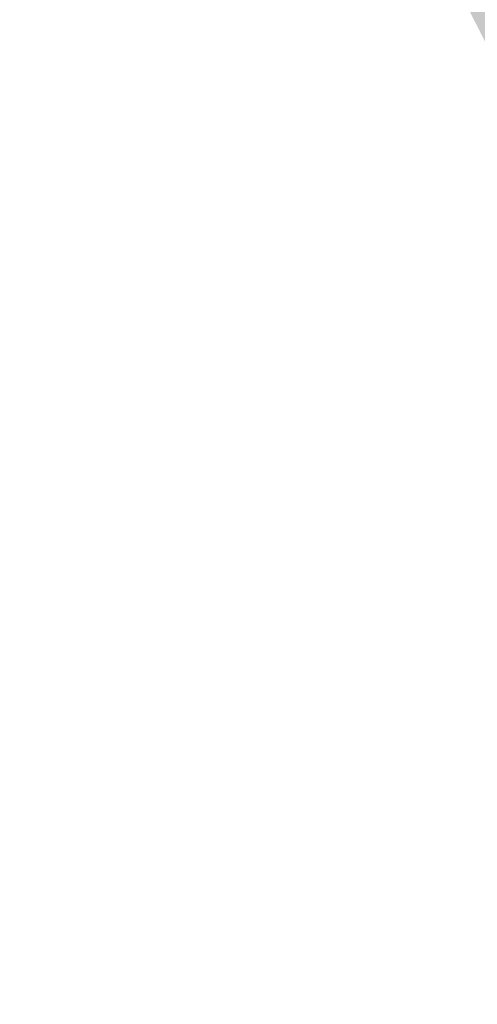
# Model space of a CAD drawing. Extents: x 306008 to 307050, y 9156110 to 9156581.
# Tile 68 of 256: x 306091.13 to 306098.49, y 9156370.08 to 9156385.91. Entities that reach past the tile are written whole.
import ezdxf

# ---------------------------------------------------------------- set-up
doc = ezdxf.new("R2010")
doc.units = 0
doc.layers.add('D32_JLN_PAGAR_HIJAU', color=7, linetype='Continuous')

msp = doc.modelspace()

# ---------------------------------------------------------------- hatches: boundary and pattern name
at = {"layer": 'D32_JLN_PAGAR_HIJAU', "true_color": 0x78aa60}
h = msp.add_hatch(color=7, dxfattribs=at)
h.dxf.hatch_style = 1
h.paths.add_polyline_path([(306112.369, 9156365.723), (306112.07, 9156365.902), (306111.792, 9156366.113), (306108.135, 9156369.198), (306107.933, 9156369.383), (306107.748, 9156369.584), (306107.58, 9156369.801), (306104.072, 9156374.743), (306103.937, 9156374.95), (306103.817, 9156375.168), (306086.013, 9156410.686), (306085.92, 9156410.887), (306071.844, 9156444.505), (306071.805, 9156444.604), (306062.113, 9156470.069), (306062.051, 9156470.25), (306055.68, 9156490.509), (306055.62, 9156490.724), (306047.891, 9156522.87), (306034.623, 9156559.988), (306034.51, 9156560.382), (306032.067, 9156571.462), (306032.115, 9156571.386), (306032.146, 9156571.334), (306032.257, 9156571.129), (306032.288, 9156571.067), (306032.358, 9156570.916), (306032.439, 9156570.727), (306032.439, 9156570.727), (306032.45, 9156570.702), (306032.45, 9156570.702), (306032.558, 9156570.473), (306032.659, 9156570.189), (306032.74, 9156569.917), (306032.74, 9156569.917), (306032.746, 9156569.897), (306032.747, 9156569.897), (306032.755, 9156569.871), (306032.755, 9156569.871), (306032.91, 9156569.447), (306032.91, 9156569.446), (306032.917, 9156569.428), (306032.917, 9156569.428), (306032.924, 9156569.41), (306032.924, 9156569.41), (306033.086, 9156569.022), (306033.16, 9156568.827), (306034.998, 9156560.49), (306035.094, 9156560.156), (306048.371, 9156523.013), (306056.107, 9156490.841), (306056.157, 9156490.659), (306062.528, 9156470.4), (306062.581, 9156470.247), (306072.272, 9156444.782), (306072.305, 9156444.698), (306086.382, 9156411.08), (306086.46, 9156410.91), (306104.264, 9156375.392), (306104.365, 9156375.208), (306104.48, 9156375.032), (306107.988, 9156370.09), (306108.13, 9156369.907), (306108.287, 9156369.737), (306108.457, 9156369.58), (306112.114, 9156366.495), (306112.35, 9156366.317), (306112.603, 9156366.165), (306112.871, 9156366.042), (306120.475, 9156363.017), (306120.856, 9156363.974), (306120.29, 9156362.552), (306112.686, 9156365.577)])

doc.saveas('drawing.dxf')
